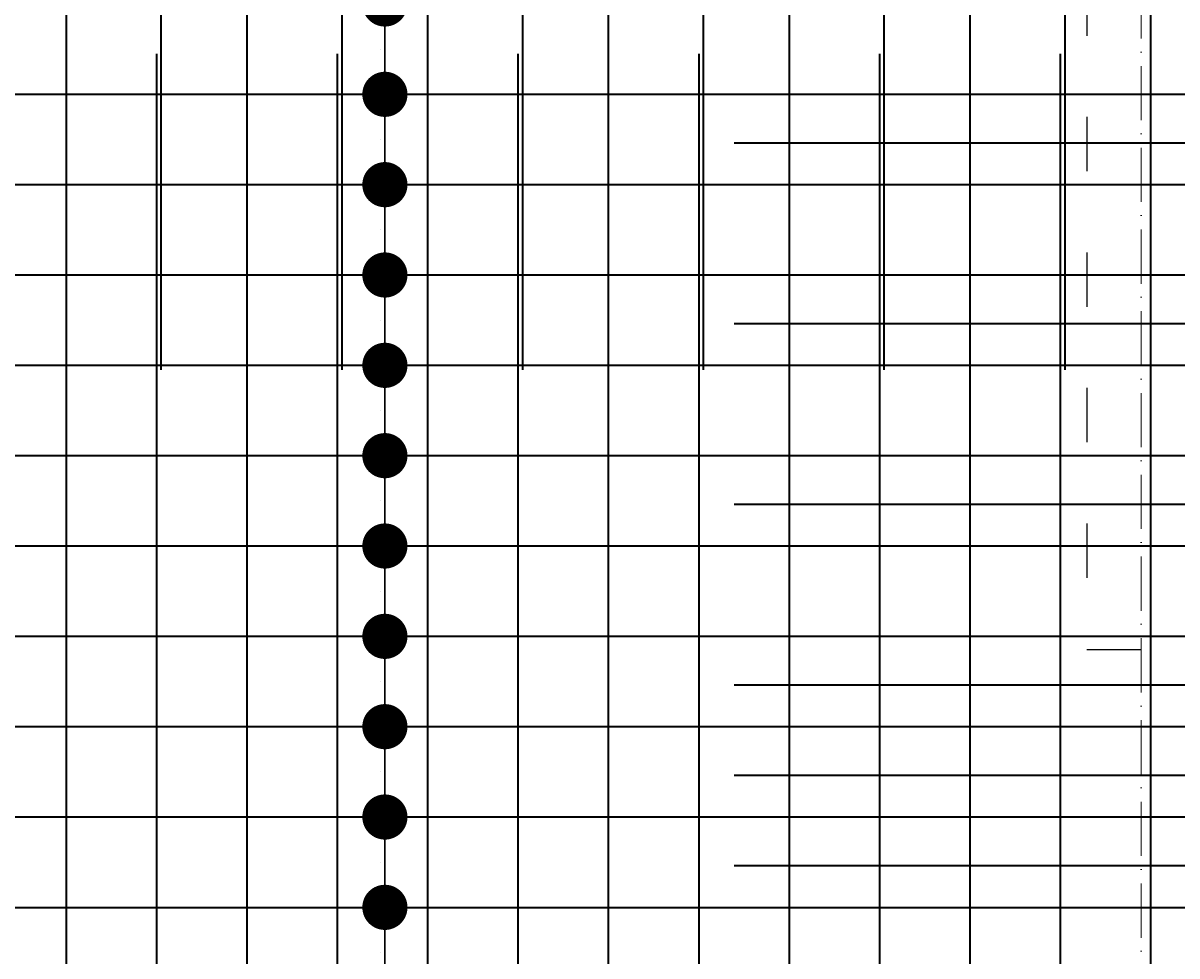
# Model space of a CAD drawing. Header units: millimetres. Extents: x 295948 to 312016, y 6878 to 18016.
# Tile 104 of 252: x 301693 to 301948, y 16486 to 16693. Entities that reach past the tile are written whole.
import ezdxf

# ---------------------------------------------------------------- set-up
doc = ezdxf.new("R2010")
doc.units = ezdxf.units.MM
doc.linetypes.add('ACAD_ISO03W100', pattern=[30, 12, -18])
doc.linetypes.add('ACAD_ISO10W100', pattern=[18, 12, -3, 0, -3])
for name, color, linetype, lineweight in [('konstrukcja wymiary', 1, 'Continuous', 13), ('osie', 5, 'ACAD_ISO10W100', 13), ('zbrojenie płyty', 141, 'Continuous', 35)]:
    doc.layers.add(name, color=color, linetype=linetype, lineweight=lineweight)
doc.layers.add('przerywane', color=6, linetype='ACAD_ISO03W100')
doc.styles.get("Standard").update_dxf_attribs({"font": 'romand.shx', "oblique": 10})
doc.dimstyles.new('kropki', dxfattribs={"dimtxt": 0.001, "dimasz": 10, "dimexe": 1.25, "dimexo": 0.625, "dimgap": 1, "dimtad": 1, "dimtxsty": 'Standard', "dimblk": 'DOT', "dimcen": 2.5, "dimadec": 0, "dimazin": 0, "dimtfac": 1, "dimtmove": 0, "dimatfit": 3, "dimfxl": 1, "dimfxlon": 1, "dimarcsym": 0})

# ---------------------------------------------------------------- blocks, each defined once
blk = doc.blocks.new('_Dot')
at = {"color": 0, "linetype": 'ByBlock', "lineweight": -2}
blk.add_line((-0.5, 0), (-1, 0), dxfattribs=at)
at = {"color": 0, "linetype": 'ByBlock', "const_width": 0.5}
blk.add_lwpolyline([(-0.25, 0, 1), (0.25, 0, 1)], format="xyb", close=True, dxfattribs=at)
blk = doc.blocks.new('*D1921')
at = {"layer": 'Defpoints', "color": 0, "transparency": 16777216}
for p in [(301782.56, 16717.24), (301773.12, 16697.24), (301782.56, 16697.24)]:
    blk.add_point(p, dxfattribs=at)
at = {"layer": 'konstrukcja wymiary', "color": 0, "lineweight": -2, "transparency": 16777216}
for p, q in [((301773.12, 16727.24), (301773.12, 16737.24)), ((301774.12, 16717.24), (301771.87, 16717.24)), ((301773.12, 16717.24), (301773.12, 16697.24)), ((301774.12, 16697.24), (301771.87, 16697.24)), ((301773.12, 16687.24), (301773.12, 16677.24))]:
    blk.add_line(p, q, dxfattribs=at)
at = {"layer": 'konstrukcja wymiary', "color": 0, "lineweight": -2, "transparency": 16777216, "xscale": 10, "yscale": 10, "zscale": 10}
for p, rotation in [((301773.12, 16717.24), 270), ((301773.12, 16697.24), 90)]:
    blk.add_blockref('_Dot', p, dxfattribs=dict(at, rotation=rotation))
at = {"layer": 'konstrukcja wymiary', "color": 0, "transparency": 16777216, "insert": (301772.12, 16707.24), "char_height": 0.001, "attachment_point": 5, "rotation": 90}
blk.add_mtext('20', dxfattribs=at)
blk = doc.blocks.new('*D1922')
at = {"layer": 'Defpoints', "color": 0, "transparency": 16777216}
for p in [(301782.56, 16697.24), (301773.12, 16677.24), (301782.56, 16677.24)]:
    blk.add_point(p, dxfattribs=at)
at = {"layer": 'konstrukcja wymiary', "color": 0, "lineweight": -2, "transparency": 16777216}
for p, q in [((301773.12, 16707.24), (301773.12, 16717.24)), ((301774.12, 16697.24), (301771.87, 16697.24)), ((301773.12, 16697.24), (301773.12, 16677.24)), ((301774.12, 16677.24), (301771.87, 16677.24)), ((301773.12, 16667.24), (301773.12, 16657.24))]:
    blk.add_line(p, q, dxfattribs=at)
at = {"layer": 'konstrukcja wymiary', "color": 0, "lineweight": -2, "transparency": 16777216, "xscale": 10, "yscale": 10, "zscale": 10}
for p, rotation in [((301773.12, 16697.24), 270), ((301773.12, 16677.24), 90)]:
    blk.add_blockref('_Dot', p, dxfattribs=dict(at, rotation=rotation))
at = {"layer": 'konstrukcja wymiary', "color": 0, "transparency": 16777216, "insert": (301772.12, 16687.24), "char_height": 0.001, "attachment_point": 5, "rotation": 90}
blk.add_mtext('20', dxfattribs=at)
blk = doc.blocks.new('*D1923')
at = {"layer": 'Defpoints', "color": 0, "transparency": 16777216}
for p in [(301782.56, 16677.24), (301773.12, 16657.24), (301782.56, 16657.24)]:
    blk.add_point(p, dxfattribs=at)
at = {"layer": 'konstrukcja wymiary', "color": 0, "lineweight": -2, "transparency": 16777216}
for p, q in [((301773.12, 16687.24), (301773.12, 16697.24)), ((301774.12, 16677.24), (301771.87, 16677.24)), ((301773.12, 16677.24), (301773.12, 16657.24)), ((301774.12, 16657.24), (301771.87, 16657.24)), ((301773.12, 16647.24), (301773.12, 16637.24))]:
    blk.add_line(p, q, dxfattribs=at)
at = {"layer": 'konstrukcja wymiary', "color": 0, "lineweight": -2, "transparency": 16777216, "xscale": 10, "yscale": 10, "zscale": 10}
for p, rotation in [((301773.12, 16677.24), 270), ((301773.12, 16657.24), 90)]:
    blk.add_blockref('_Dot', p, dxfattribs=dict(at, rotation=rotation))
at = {"layer": 'konstrukcja wymiary', "color": 0, "transparency": 16777216, "insert": (301772.12, 16667.24), "char_height": 0.001, "attachment_point": 5, "rotation": 90}
blk.add_mtext('20', dxfattribs=at)
blk = doc.blocks.new('*D1924')
at = {"layer": 'Defpoints', "color": 0, "transparency": 16777216}
for p in [(301782.56, 16657.24), (301773.12, 16637.24), (301782.56, 16637.24)]:
    blk.add_point(p, dxfattribs=at)
at = {"layer": 'konstrukcja wymiary', "color": 0, "lineweight": -2, "transparency": 16777216}
for p, q in [((301773.12, 16667.24), (301773.12, 16677.24)), ((301774.12, 16657.24), (301771.87, 16657.24)), ((301773.12, 16657.24), (301773.12, 16637.24)), ((301774.12, 16637.24), (301771.87, 16637.24)), ((301773.12, 16627.24), (301773.12, 16617.24))]:
    blk.add_line(p, q, dxfattribs=at)
at = {"layer": 'konstrukcja wymiary', "color": 0, "lineweight": -2, "transparency": 16777216, "xscale": 10, "yscale": 10, "zscale": 10}
for p, rotation in [((301773.12, 16657.24), 270), ((301773.12, 16637.24), 90)]:
    blk.add_blockref('_Dot', p, dxfattribs=dict(at, rotation=rotation))
at = {"layer": 'konstrukcja wymiary', "color": 0, "transparency": 16777216, "insert": (301772.12, 16647.24), "char_height": 0.001, "attachment_point": 5, "rotation": 90}
blk.add_mtext('20', dxfattribs=at)
blk = doc.blocks.new('*D1925')
at = {"layer": 'Defpoints', "color": 0, "transparency": 16777216}
for p in [(301782.56, 16637.24), (301773.12, 16617.24), (301782.56, 16617.24)]:
    blk.add_point(p, dxfattribs=at)
at = {"layer": 'konstrukcja wymiary', "color": 0, "lineweight": -2, "transparency": 16777216}
for p, q in [((301773.12, 16647.24), (301773.12, 16657.24)), ((301774.12, 16637.24), (301771.87, 16637.24)), ((301773.12, 16637.24), (301773.12, 16617.24)), ((301774.12, 16617.24), (301771.87, 16617.24)), ((301773.12, 16607.24), (301773.12, 16597.24))]:
    blk.add_line(p, q, dxfattribs=at)
at = {"layer": 'konstrukcja wymiary', "color": 0, "lineweight": -2, "transparency": 16777216, "xscale": 10, "yscale": 10, "zscale": 10}
for p, rotation in [((301773.12, 16637.24), 270), ((301773.12, 16617.24), 90)]:
    blk.add_blockref('_Dot', p, dxfattribs=dict(at, rotation=rotation))
at = {"layer": 'konstrukcja wymiary', "color": 0, "transparency": 16777216, "insert": (301772.12, 16627.24), "char_height": 0.001, "attachment_point": 5, "rotation": 90}
blk.add_mtext('20', dxfattribs=at)
blk = doc.blocks.new('*D1926')
at = {"layer": 'Defpoints', "color": 0, "transparency": 16777216}
for p in [(301782.56, 16617.24), (301773.12, 16597.24), (301782.56, 16597.24)]:
    blk.add_point(p, dxfattribs=at)
at = {"layer": 'konstrukcja wymiary', "color": 0, "lineweight": -2, "transparency": 16777216}
for p, q in [((301773.12, 16627.24), (301773.12, 16637.24)), ((301774.12, 16617.24), (301771.87, 16617.24)), ((301773.12, 16617.24), (301773.12, 16597.24)), ((301774.12, 16597.24), (301771.87, 16597.24)), ((301773.12, 16587.24), (301773.12, 16577.24))]:
    blk.add_line(p, q, dxfattribs=at)
at = {"layer": 'konstrukcja wymiary', "color": 0, "lineweight": -2, "transparency": 16777216, "xscale": 10, "yscale": 10, "zscale": 10}
for p, rotation in [((301773.12, 16617.24), 270), ((301773.12, 16597.24), 90)]:
    blk.add_blockref('_Dot', p, dxfattribs=dict(at, rotation=rotation))
at = {"layer": 'konstrukcja wymiary', "color": 0, "transparency": 16777216, "insert": (301772.12, 16607.24), "char_height": 0.001, "attachment_point": 5, "rotation": 90}
blk.add_mtext('20', dxfattribs=at)
blk = doc.blocks.new('*D1927')
at = {"layer": 'Defpoints', "color": 0, "transparency": 16777216}
for p in [(301782.56, 16597.24), (301773.12, 16577.24), (301782.56, 16577.24)]:
    blk.add_point(p, dxfattribs=at)
at = {"layer": 'konstrukcja wymiary', "color": 0, "lineweight": -2, "transparency": 16777216}
for p, q in [((301773.12, 16607.24), (301773.12, 16617.24)), ((301774.12, 16597.24), (301771.87, 16597.24)), ((301773.12, 16597.24), (301773.12, 16577.24)), ((301774.12, 16577.24), (301771.87, 16577.24)), ((301773.12, 16567.24), (301773.12, 16557.24))]:
    blk.add_line(p, q, dxfattribs=at)
at = {"layer": 'konstrukcja wymiary', "color": 0, "lineweight": -2, "transparency": 16777216, "xscale": 10, "yscale": 10, "zscale": 10}
for p, rotation in [((301773.12, 16597.24), 270), ((301773.12, 16577.24), 90)]:
    blk.add_blockref('_Dot', p, dxfattribs=dict(at, rotation=rotation))
at = {"layer": 'konstrukcja wymiary', "color": 0, "transparency": 16777216, "insert": (301772.12, 16587.24), "char_height": 0.001, "attachment_point": 5, "rotation": 90}
blk.add_mtext('20', dxfattribs=at)
blk = doc.blocks.new('*D1928')
at = {"layer": 'Defpoints', "color": 0, "transparency": 16777216}
for p in [(301782.56, 16577.24), (301773.12, 16557.24), (301782.56, 16557.24)]:
    blk.add_point(p, dxfattribs=at)
at = {"layer": 'konstrukcja wymiary', "color": 0, "lineweight": -2, "transparency": 16777216}
for p, q in [((301773.12, 16587.24), (301773.12, 16597.24)), ((301774.12, 16577.24), (301771.87, 16577.24)), ((301773.12, 16577.24), (301773.12, 16557.24)), ((301774.12, 16557.24), (301771.87, 16557.24)), ((301773.12, 16547.24), (301773.12, 16537.24))]:
    blk.add_line(p, q, dxfattribs=at)
at = {"layer": 'konstrukcja wymiary', "color": 0, "lineweight": -2, "transparency": 16777216, "xscale": 10, "yscale": 10, "zscale": 10}
for p, rotation in [((301773.12, 16577.24), 270), ((301773.12, 16557.24), 90)]:
    blk.add_blockref('_Dot', p, dxfattribs=dict(at, rotation=rotation))
at = {"layer": 'konstrukcja wymiary', "color": 0, "transparency": 16777216, "insert": (301772.12, 16567.24), "char_height": 0.001, "attachment_point": 5, "rotation": 90}
blk.add_mtext('20', dxfattribs=at)
blk = doc.blocks.new('*D1929')
at = {"layer": 'Defpoints', "color": 0, "transparency": 16777216}
for p in [(301782.56, 16557.24), (301773.12, 16537.24), (301782.56, 16537.24)]:
    blk.add_point(p, dxfattribs=at)
at = {"layer": 'konstrukcja wymiary', "color": 0, "lineweight": -2, "transparency": 16777216}
for p, q in [((301773.12, 16567.24), (301773.12, 16577.24)), ((301774.12, 16557.24), (301771.87, 16557.24)), ((301773.12, 16557.24), (301773.12, 16537.24)), ((301774.12, 16537.24), (301771.87, 16537.24)), ((301773.12, 16527.24), (301773.12, 16517.24))]:
    blk.add_line(p, q, dxfattribs=at)
at = {"layer": 'konstrukcja wymiary', "color": 0, "lineweight": -2, "transparency": 16777216, "xscale": 10, "yscale": 10, "zscale": 10}
for p, rotation in [((301773.12, 16557.24), 270), ((301773.12, 16537.24), 90)]:
    blk.add_blockref('_Dot', p, dxfattribs=dict(at, rotation=rotation))
at = {"layer": 'konstrukcja wymiary', "color": 0, "transparency": 16777216, "insert": (301772.12, 16547.24), "char_height": 0.001, "attachment_point": 5, "rotation": 90}
blk.add_mtext('20', dxfattribs=at)
blk = doc.blocks.new('*D1930')
at = {"layer": 'Defpoints', "color": 0, "transparency": 16777216}
for p in [(301782.56, 16537.24), (301773.12, 16517.24), (301782.56, 16517.24)]:
    blk.add_point(p, dxfattribs=at)
at = {"layer": 'konstrukcja wymiary', "color": 0, "lineweight": -2, "transparency": 16777216}
for p, q in [((301773.12, 16547.24), (301773.12, 16557.24)), ((301774.12, 16537.24), (301771.87, 16537.24)), ((301773.12, 16537.24), (301773.12, 16517.24)), ((301774.12, 16517.24), (301771.87, 16517.24)), ((301773.12, 16507.24), (301773.12, 16497.24))]:
    blk.add_line(p, q, dxfattribs=at)
at = {"layer": 'konstrukcja wymiary', "color": 0, "lineweight": -2, "transparency": 16777216, "xscale": 10, "yscale": 10, "zscale": 10}
for p, rotation in [((301773.12, 16537.24), 270), ((301773.12, 16517.24), 90)]:
    blk.add_blockref('_Dot', p, dxfattribs=dict(at, rotation=rotation))
at = {"layer": 'konstrukcja wymiary', "color": 0, "transparency": 16777216, "insert": (301772.12, 16527.24), "char_height": 0.001, "attachment_point": 5, "rotation": 90}
blk.add_mtext('20', dxfattribs=at)
blk = doc.blocks.new('*D1931')
at = {"layer": 'Defpoints', "color": 0, "transparency": 16777216}
for p in [(301782.56, 16517.24), (301773.12, 16497.24), (301782.56, 16497.24)]:
    blk.add_point(p, dxfattribs=at)
at = {"layer": 'konstrukcja wymiary', "color": 0, "lineweight": -2, "transparency": 16777216}
for p, q in [((301773.12, 16527.24), (301773.12, 16537.24)), ((301774.12, 16517.24), (301771.87, 16517.24)), ((301773.12, 16517.24), (301773.12, 16497.24)), ((301774.12, 16497.24), (301771.87, 16497.24)), ((301773.12, 16487.24), (301773.12, 16477.24))]:
    blk.add_line(p, q, dxfattribs=at)
at = {"layer": 'konstrukcja wymiary', "color": 0, "lineweight": -2, "transparency": 16777216, "xscale": 10, "yscale": 10, "zscale": 10}
for p, rotation in [((301773.12, 16517.24), 270), ((301773.12, 16497.24), 90)]:
    blk.add_blockref('_Dot', p, dxfattribs=dict(at, rotation=rotation))
at = {"layer": 'konstrukcja wymiary', "color": 0, "transparency": 16777216, "insert": (301772.12, 16507.24), "char_height": 0.001, "attachment_point": 5, "rotation": 90}
blk.add_mtext('20', dxfattribs=at)
blk = doc.blocks.new('*D1932')
at = {"layer": 'Defpoints', "color": 0, "transparency": 16777216}
for p in [(301782.56, 16497.24), (301773.12, 16477.24), (301782.56, 16477.24)]:
    blk.add_point(p, dxfattribs=at)
at = {"layer": 'konstrukcja wymiary', "color": 0, "lineweight": -2, "transparency": 16777216}
for p, q in [((301773.12, 16507.24), (301773.12, 16517.24)), ((301774.12, 16497.24), (301771.87, 16497.24)), ((301773.12, 16497.24), (301773.12, 16477.24)), ((301774.12, 16477.24), (301771.87, 16477.24)), ((301773.12, 16467.24), (301773.12, 16457.24))]:
    blk.add_line(p, q, dxfattribs=at)
at = {"layer": 'konstrukcja wymiary', "color": 0, "lineweight": -2, "transparency": 16777216, "xscale": 10, "yscale": 10, "zscale": 10}
for p, rotation in [((301773.12, 16497.24), 270), ((301773.12, 16477.24), 90)]:
    blk.add_blockref('_Dot', p, dxfattribs=dict(at, rotation=rotation))
at = {"layer": 'konstrukcja wymiary', "color": 0, "transparency": 16777216, "insert": (301772.12, 16487.24), "char_height": 0.001, "attachment_point": 5, "rotation": 90}
blk.add_mtext('20', dxfattribs=at)
blk = doc.blocks.new('*D1933')
at = {"layer": 'Defpoints', "color": 0, "transparency": 16777216}
for p in [(301782.56, 16477.24), (301773.12, 16457.24), (301782.56, 16457.24)]:
    blk.add_point(p, dxfattribs=at)
at = {"layer": 'konstrukcja wymiary', "color": 0, "lineweight": -2, "transparency": 16777216}
for p, q in [((301773.12, 16487.24), (301773.12, 16497.24)), ((301774.12, 16477.24), (301771.87, 16477.24)), ((301773.12, 16477.24), (301773.12, 16457.24)), ((301774.12, 16457.24), (301771.87, 16457.24)), ((301773.12, 16447.24), (301773.12, 16437.24))]:
    blk.add_line(p, q, dxfattribs=at)
at = {"layer": 'konstrukcja wymiary', "color": 0, "lineweight": -2, "transparency": 16777216, "xscale": 10, "yscale": 10, "zscale": 10}
for p, rotation in [((301773.12, 16477.24), 270), ((301773.12, 16457.24), 90)]:
    blk.add_blockref('_Dot', p, dxfattribs=dict(at, rotation=rotation))
at = {"layer": 'konstrukcja wymiary', "color": 0, "transparency": 16777216, "insert": (301772.12, 16467.24), "char_height": 0.001, "attachment_point": 5, "rotation": 90}
blk.add_mtext('20', dxfattribs=at)

msp = doc.modelspace()

# ---------------------------------------------------------------- linework, layer by layer
at = {"layer": 'osie'}
msp.add_line((301940.44, 17045.509), (301940.44, 15571.332), dxfattribs=at)
at = {"layer": 'przerywane'}
for p, q in [((301928.44, 16852.224), (301928.44, 16554.324)), ((301928.44, 16554.324), (301988.44, 16554.324))]:
    msp.add_line(p, q, dxfattribs=at)
at = {"layer": 'zbrojenie płyty'}
for p, q in [((301702.558, 16887.224), (301702.558, 15887.224)), ((301723.558, 16887.224), (301723.558, 16616.224)), ((301742.558, 16887.224), (301742.558, 15887.224)), ((301763.558, 16887.224), (301763.558, 16616.224)), ((301782.558, 16887.224), (301782.558, 15887.224)), ((301803.558, 16887.224), (301803.558, 16616.224)), ((301822.558, 16887.224), (301822.558, 15887.224)), ((301843.558, 16887.224), (301843.558, 16616.224)), ((301862.558, 16887.224), (301862.558, 15887.224)), ((301883.558, 16887.224), (301883.558, 16616.224)), ((301902.558, 16887.224), (301902.558, 16086.787)), ((301923.558, 16887.224), (301923.558, 16616.224)), ((301942.558, 16887.224), (301942.558, 16086.787)), ((301722.558, 16686.224), (301722.558, 15686.224)), ((301762.558, 16686.224), (301762.558, 15686.224)), ((301802.558, 16686.224), (301802.558, 15686.224)), ((301842.558, 16686.224), (301842.558, 15686.224)), ((301882.558, 16686.224), (301882.558, 15686.224)), ((301922.558, 16686.224), (301922.558, 16086.787)), ((301482.132, 16677.243), (302682.132, 16677.243)), ((301850.44, 16666.483), (302150.44, 16666.483)), ((301180.44, 16657.243), (302380.44, 16657.243)), ((301482.132, 16637.243), (302682.132, 16637.243)), ((301850.44, 16626.483), (302150.44, 16626.483)), ((301180.44, 16617.243), (302380.44, 16617.243)), ((301482.132, 16597.243), (302682.132, 16597.243)), ((301850.44, 16586.483), (302150.44, 16586.483)), ((301180.44, 16577.243), (302380.44, 16577.243)), ((301482.132, 16557.243), (302682.132, 16557.243)), ((301850.44, 16546.483), (302150.44, 16546.483)), ((301180.44, 16537.243), (302380.44, 16537.243)), ((301850.44, 16526.483), (302150.44, 16526.483)), ((301482.132, 16517.243), (302682.132, 16517.243)), ((301850.44, 16506.483), (302150.44, 16506.483)), ((301180.44, 16497.243), (302380.44, 16497.243))]:
    msp.add_line(p, q, dxfattribs=at)

# ---------------------------------------------------------------- dimensions: what is measured, and where the dimension line sits
at = {"layer": 'konstrukcja wymiary'}
for base, p1, p2, picture, middle in [((301773.116, 16697.243), (301782.558, 16717.243), (301782.558, 16697.243), '*D1921', (301772.115, 16707.243)), ((301773.116, 16677.243), (301782.558, 16697.243), (301782.558, 16677.243), '*D1922', (301772.115, 16687.243)), ((301773.116, 16657.243), (301782.558, 16677.243), (301782.558, 16657.243), '*D1923', (301772.115, 16667.243)), ((301773.116, 16637.243), (301782.558, 16657.243), (301782.558, 16637.243), '*D1924', (301772.115, 16647.243)), ((301773.116, 16617.243), (301782.558, 16637.243), (301782.558, 16617.243), '*D1925', (301772.115, 16627.243)), ((301773.116, 16597.243), (301782.558, 16617.243), (301782.558, 16597.243), '*D1926', (301772.115, 16607.243)), ((301773.116, 16577.243), (301782.558, 16597.243), (301782.558, 16577.243), '*D1927', (301772.115, 16587.243)), ((301773.116, 16557.243), (301782.558, 16577.243), (301782.558, 16557.243), '*D1928', (301772.115, 16567.243)), ((301773.116, 16537.243), (301782.558, 16557.243), (301782.558, 16537.243), '*D1929', (301772.115, 16547.243)), ((301773.116, 16517.243), (301782.558, 16537.243), (301782.558, 16517.243), '*D1930', (301772.115, 16527.243)), ((301773.116, 16497.243), (301782.558, 16517.243), (301782.558, 16497.243), '*D1931', (301772.115, 16507.243)), ((301773.116, 16477.243), (301782.558, 16497.243), (301782.558, 16477.243), '*D1932', (301772.115, 16487.243)), ((301773.116, 16457.243), (301782.558, 16477.243), (301782.558, 16457.243), '*D1933', (301772.115, 16467.243))]:
    dim = msp.add_linear_dim(base=base, p1=p1, p2=p2, angle=90, dimstyle='kropki', override={"dimtmove": 1}, dxfattribs=at)
    dim.commit()
    dim.dimension.update_dxf_attribs({"geometry": picture, "text_midpoint": middle})

doc.saveas('drawing.dxf')
